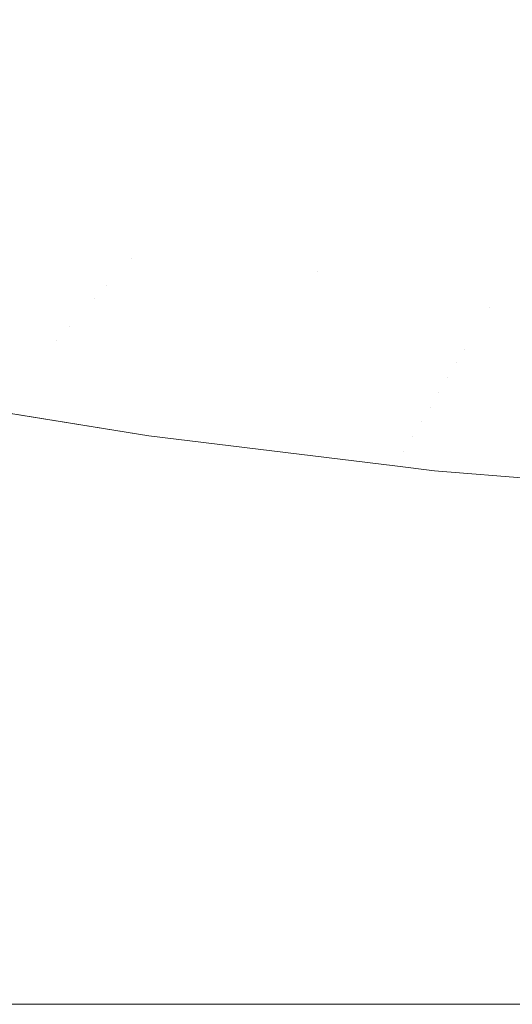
# Model space of a CAD drawing. Header units: centimetres. Extents: x -62 to 63, y 4 to 6.
# Tile 147 of 256: x -19.7859 to -19.686, y 4.3002 to 4.5002. Entities that reach past the tile are written whole.
import ezdxf

# ---------------------------------------------------------------- set-up
doc = ezdxf.new("R2010")
doc.units = ezdxf.units.CM
doc.header["$LTSCALE"] = 2.54
doc.layers.add('Lucido design-1', color=7, linetype='Continuous')

# ---------------------------------------------------------------- blocks, each defined once
blk = doc.blocks.new('Gruppo-4-1')
at = {"color": 7, "linetype": 'Continuous', "lineweight": 9}
blk.add_3dface([(-61.85145, 5.90021, -2276.22217), (-61.85145, 4.30021, -2276.22217), (62.97838, 4.30021, -2276.22217), (62.97838, 5.90021, -2276.22217)], dxfattribs=at)
for points, invisible_edges in [([(-19.78134, 4.50474, -2276.98416), (-19.77964, 4.50609, -2276.98217), (-19.75219, 4.50031, -2276.98217), (-19.7537, 4.49891, -2276.98416)], 15), ([(-19.7537, 4.49891, -2276.98416), (-19.75527, 4.49745, -2276.98614), (-19.78311, 4.50333, -2276.98614), (-19.78134, 4.50474, -2276.98416)], 15), ([(-19.72004, 4.49907, -2276.97613), (-19.72118, 4.49782, -2276.97815), (-19.74938, 4.50291, -2276.97815), (-19.74807, 4.50412, -2276.97613)], 15), ([(-19.74807, 4.50412, -2276.97613), (-19.74683, 4.50527, -2276.9741), (-19.71896, 4.50024, -2276.9741), (-19.72004, 4.49907, -2276.97613)], 15), ([(-19.71606, 4.50343, -2276.96801), (-19.71519, 4.50437, -2276.96599), (-19.68693, 4.50011, -2276.96599), (-19.68766, 4.49915, -2276.96801)], 15), ([(-19.68625, 4.50102, -2276.96397), (-19.68693, 4.50011, -2276.96599), (-19.71519, 4.50437, -2276.96599), (-19.71438, 4.50526, -2276.96397)], 15), ([(-19.78496, 4.50185, -2276.9881), (-19.78311, 4.50333, -2276.98614), (-19.75527, 4.49745, -2276.98614), (-19.75692, 4.49593, -2276.9881)], 15), ([(-19.75075, 4.50164, -2276.98016), (-19.74938, 4.50291, -2276.97815), (-19.72118, 4.49782, -2276.97815), (-19.72237, 4.49652, -2276.98016)], 15), ([(-19.71794, 4.50136, -2276.97207), (-19.71697, 4.50242, -2276.97004), (-19.68843, 4.49812, -2276.97004), (-19.68925, 4.49704, -2276.97207)], 15), ([(-19.68766, 4.49915, -2276.96801), (-19.68843, 4.49812, -2276.97004), (-19.71697, 4.50242, -2276.97004), (-19.71606, 4.50343, -2276.96801)], 15), ([(-19.7889, 4.49871, -2276.99195), (-19.78689, 4.50031, -2276.99004), (-19.75863, 4.49435, -2276.99004), (-19.76041, 4.4927, -2276.99195)], 15), ([(-19.75692, 4.49593, -2276.9881), (-19.75863, 4.49435, -2276.99004), (-19.78689, 4.50031, -2276.99004), (-19.78496, 4.50185, -2276.9881)], 15), ([(-19.7537, 4.49891, -2276.98416), (-19.75219, 4.50031, -2276.98217), (-19.72361, 4.49516, -2276.98217), (-19.72492, 4.49373, -2276.98416)], 15), ([(-19.72237, 4.49652, -2276.98016), (-19.72361, 4.49516, -2276.98217), (-19.75219, 4.50031, -2276.98217), (-19.75075, 4.50164, -2276.98016)], 15), ([(-19.72004, 4.49907, -2276.97613), (-19.71896, 4.50024, -2276.9741), (-19.69011, 4.4959, -2276.9741), (-19.69102, 4.49469, -2276.97613)], 15), ([(-19.68925, 4.49704, -2276.97207), (-19.69011, 4.4959, -2276.9741), (-19.71896, 4.50024, -2276.9741), (-19.71794, 4.50136, -2276.97207)], 15), ([(-19.68766, 4.49915, -2276.96801), (-19.68693, 4.50011, -2276.96599), (-19.65784, 4.49656, -2276.96599), (-19.65843, 4.49558, -2276.96801)], 15), ([(-19.65729, 4.49749, -2276.96397), (-19.65784, 4.49656, -2276.96599), (-19.68693, 4.50011, -2276.96599), (-19.68625, 4.50102, -2276.96397)], 15), ([(-19.68625, 4.50102, -2276.96397), (-19.68561, 4.50188, -2276.96197), (-19.65677, 4.49836, -2276.96197), (-19.65729, 4.49749, -2276.96397)], 15), ([(-19.76041, 4.4927, -2276.99195), (-19.76226, 4.49098, -2276.99384), (-19.79099, 4.49704, -2276.99384), (-19.7889, 4.49871, -2276.99195)], 15), ([(-19.72492, 4.49373, -2276.98416), (-19.72629, 4.49223, -2276.98614), (-19.75527, 4.49745, -2276.98614), (-19.7537, 4.49891, -2276.98416)], 15), ([(-19.69102, 4.49469, -2276.97613), (-19.69197, 4.49343, -2276.97815), (-19.72118, 4.49782, -2276.97815), (-19.72004, 4.49907, -2276.97613)], 15), ([(-19.68925, 4.49704, -2276.97207), (-19.68843, 4.49812, -2276.97004), (-19.65905, 4.49454, -2276.97004), (-19.65971, 4.49344, -2276.97207)], 15), ([(-19.65843, 4.49558, -2276.96801), (-19.65905, 4.49454, -2276.97004), (-19.68843, 4.49812, -2276.97004), (-19.68766, 4.49915, -2276.96801)], 15), ([(-19.79315, 4.49531, -2276.99569), (-19.79099, 4.49704, -2276.99384), (-19.76226, 4.49098, -2276.99384), (-19.76418, 4.4892, -2276.99569)], 15), ([(-19.75692, 4.49593, -2276.9881), (-19.75527, 4.49745, -2276.98614), (-19.72629, 4.49223, -2276.98614), (-19.72771, 4.49067, -2276.9881)], 15), ([(-19.69297, 4.49209, -2276.98016), (-19.69402, 4.4907, -2276.98217), (-19.72361, 4.49516, -2276.98217), (-19.72237, 4.49652, -2276.98016)], 15), ([(-19.72237, 4.49652, -2276.98016), (-19.72118, 4.49782, -2276.97815), (-19.69197, 4.49343, -2276.97815), (-19.69297, 4.49209, -2276.98016)], 15), ([(-19.65971, 4.49344, -2276.97207), (-19.6604, 4.49227, -2276.9741), (-19.69011, 4.4959, -2276.9741), (-19.68925, 4.49704, -2276.97207)], 15), ([(-19.76418, 4.4892, -2276.99569), (-19.76618, 4.48736, -2276.99751), (-19.7954, 4.49352, -2276.99751), (-19.79315, 4.49531, -2276.99569)], 15), ([(-19.76041, 4.4927, -2276.99195), (-19.75863, 4.49435, -2276.99004), (-19.7292, 4.48904, -2276.99004), (-19.73074, 4.48735, -2276.99195)], 15), ([(-19.72771, 4.49067, -2276.9881), (-19.7292, 4.48904, -2276.99004), (-19.75863, 4.49435, -2276.99004), (-19.75692, 4.49593, -2276.9881)], 15), ([(-19.72492, 4.49373, -2276.98416), (-19.72361, 4.49516, -2276.98217), (-19.69402, 4.4907, -2276.98217), (-19.69513, 4.48924, -2276.98416)], 15), ([(-19.66114, 4.49105, -2276.97613), (-19.66191, 4.48976, -2276.97815), (-19.69197, 4.49343, -2276.97815), (-19.69102, 4.49469, -2276.97613)], 15), ([(-19.69102, 4.49469, -2276.97613), (-19.69011, 4.4959, -2276.9741), (-19.6604, 4.49227, -2276.9741), (-19.66114, 4.49105, -2276.97613)], 15), ([(-19.76824, 4.48545, -2276.99929), (-19.79772, 4.49167, -2276.99929), (-19.7954, 4.49352, -2276.99751), (-19.76618, 4.48736, -2276.99751)], 15), ([(-19.73074, 4.48735, -2276.99195), (-19.73235, 4.48559, -2276.99384), (-19.76226, 4.49098, -2276.99384), (-19.76041, 4.4927, -2276.99195)], 15), ([(-19.72771, 4.49067, -2276.9881), (-19.72629, 4.49223, -2276.98614), (-19.69628, 4.48771, -2276.98614), (-19.69748, 4.48611, -2276.9881)], 15), ([(-19.69513, 4.48924, -2276.98416), (-19.69628, 4.48771, -2276.98614), (-19.72629, 4.49223, -2276.98614), (-19.72492, 4.49373, -2276.98416)], 15), ([(-19.66272, 4.4884, -2276.98016), (-19.66356, 4.48698, -2276.98217), (-19.69402, 4.4907, -2276.98217), (-19.69297, 4.49209, -2276.98016)], 15), ([(-19.69297, 4.49209, -2276.98016), (-19.69197, 4.49343, -2276.97815), (-19.66191, 4.48976, -2276.97815), (-19.66272, 4.4884, -2276.98016)], 15), ([(-19.77037, 4.48348, -2277.00103), (-19.80012, 4.48976, -2277.00103), (-19.79772, 4.49167, -2276.99929), (-19.76824, 4.48545, -2276.99929)], 15), ([(-19.76418, 4.4892, -2276.99569), (-19.76226, 4.49098, -2276.99384), (-19.73235, 4.48559, -2276.99384), (-19.73402, 4.48377, -2276.99569)], 15), ([(-19.69748, 4.48611, -2276.9881), (-19.69873, 4.48445, -2276.99004), (-19.7292, 4.48904, -2276.99004), (-19.72771, 4.49067, -2276.9881)], 15), ([(-19.69513, 4.48924, -2276.98416), (-19.69402, 4.4907, -2276.98217), (-19.66356, 4.48698, -2276.98217), (-19.66445, 4.48549, -2276.98416)], 15), ([(-19.77256, 4.48145, -2277.00273), (-19.8026, 4.48778, -2277.00273), (-19.80012, 4.48976, -2277.00103), (-19.77037, 4.48348, -2277.00103)], 15), ([(-19.73402, 4.48377, -2276.99569), (-19.73575, 4.48188, -2276.99751), (-19.76618, 4.48736, -2276.99751), (-19.76418, 4.4892, -2276.99569)], 15), ([(-19.70003, 4.48272, -2276.99195), (-19.73074, 4.48735, -2276.99195), (-19.7292, 4.48904, -2276.99004), (-19.69873, 4.48445, -2276.99004)], 15), ([(-19.66445, 4.48549, -2276.98416), (-19.66538, 4.48394, -2276.98614), (-19.69628, 4.48771, -2276.98614), (-19.69513, 4.48924, -2276.98416)], 15), ([(-19.77483, 4.47935, -2277.00438), (-19.80515, 4.48575, -2277.00438), (-19.8026, 4.48778, -2277.00273), (-19.77256, 4.48145, -2277.00273)], 15), ([(-19.76618, 4.48736, -2276.99751), (-19.73575, 4.48188, -2276.99751), (-19.73753, 4.47992, -2276.99929), (-19.76824, 4.48545, -2276.99929)], 15), ([(-19.70138, 4.48093, -2276.99384), (-19.73235, 4.48559, -2276.99384), (-19.73074, 4.48735, -2276.99195), (-19.70003, 4.48272, -2276.99195)], 15), ([(-19.66635, 4.48232, -2276.9881), (-19.66736, 4.48063, -2276.99004), (-19.69873, 4.48445, -2276.99004), (-19.69748, 4.48611, -2276.9881)], 15), ([(-19.69748, 4.48611, -2276.9881), (-19.69628, 4.48771, -2276.98614), (-19.66538, 4.48394, -2276.98614), (-19.66635, 4.48232, -2276.9881)], 15), ([(-19.77716, 4.47719, -2277.00597), (-19.80777, 4.48365, -2277.00597), (-19.80515, 4.48575, -2277.00438), (-19.77483, 4.47935, -2277.00438)], 15), ([(-19.76824, 4.48545, -2276.99929), (-19.73753, 4.47992, -2276.99929), (-19.73938, 4.4779, -2277.00103), (-19.77037, 4.48348, -2277.00103)], 15), ([(-19.70279, 4.47906, -2276.99569), (-19.73402, 4.48377, -2276.99569), (-19.73235, 4.48559, -2276.99384), (-19.70138, 4.48093, -2276.99384)], 15), ([(-19.69873, 4.48445, -2276.99004), (-19.66736, 4.48063, -2276.99004), (-19.66841, 4.47887, -2276.99195), (-19.70003, 4.48272, -2276.99195)], 15), ([(-19.77955, 4.47498, -2277.00751), (-19.81047, 4.4815, -2277.00751), (-19.80777, 4.48365, -2277.00597), (-19.77716, 4.47719, -2277.00597)], 15), ([(-19.77037, 4.48348, -2277.00103), (-19.73938, 4.4779, -2277.00103), (-19.74129, 4.47581, -2277.00273), (-19.77256, 4.48145, -2277.00273)], 15), ([(-19.70424, 4.47713, -2276.99751), (-19.73575, 4.48188, -2276.99751), (-19.73402, 4.48377, -2276.99569), (-19.70279, 4.47906, -2276.99569)], 15), ([(-19.70003, 4.48272, -2276.99195), (-19.66841, 4.47887, -2276.99195), (-19.6695, 4.47704, -2276.99384), (-19.70138, 4.48093, -2276.99384)], 15), ([(-19.78201, 4.4727, -2277.00899), (-19.81324, 4.47929, -2277.00899), (-19.81047, 4.4815, -2277.00751), (-19.77955, 4.47498, -2277.00751)], 15), ([(-19.77256, 4.48145, -2277.00273), (-19.74129, 4.47581, -2277.00273), (-19.74325, 4.47366, -2277.00438), (-19.77483, 4.47935, -2277.00438)], 15), ([(-19.70575, 4.47513, -2276.99929), (-19.73753, 4.47992, -2276.99929), (-19.73575, 4.48188, -2276.99751), (-19.70424, 4.47713, -2276.99751)], 15), ([(-19.70138, 4.48093, -2276.99384), (-19.6695, 4.47704, -2276.99384), (-19.67063, 4.47514, -2276.99569), (-19.70279, 4.47906, -2276.99569)], 15), ([(-19.78452, 4.47037, -2277.01041), (-19.81608, 4.47703, -2277.01041), (-19.81324, 4.47929, -2277.00899), (-19.78201, 4.4727, -2277.00899)], 15), ([(-19.77483, 4.47935, -2277.00438), (-19.74325, 4.47366, -2277.00438), (-19.74527, 4.47145, -2277.00597), (-19.77716, 4.47719, -2277.00597)], 15), ([(-19.7073, 4.47307, -2277.00103), (-19.73938, 4.4779, -2277.00103), (-19.73753, 4.47992, -2276.99929), (-19.70575, 4.47513, -2276.99929)], 15), ([(-19.70279, 4.47906, -2276.99569), (-19.67063, 4.47514, -2276.99569), (-19.67181, 4.47317, -2276.99751), (-19.70424, 4.47713, -2276.99751)], 15), ([(-19.7871, 4.46799, -2277.01176), (-19.81898, 4.47471, -2277.01176), (-19.81608, 4.47703, -2277.01041), (-19.78452, 4.47037, -2277.01041)], 15), ([(-19.77716, 4.47719, -2277.00597), (-19.74527, 4.47145, -2277.00597), (-19.74735, 4.46918, -2277.00751), (-19.77955, 4.47498, -2277.00751)], 15), ([(-19.70891, 4.47093, -2277.00273), (-19.74129, 4.47581, -2277.00273), (-19.73938, 4.4779, -2277.00103), (-19.7073, 4.47307, -2277.00103)], 15), ([(-19.70424, 4.47713, -2276.99751), (-19.67181, 4.47317, -2276.99751), (-19.67302, 4.47114, -2276.99929), (-19.70575, 4.47513, -2276.99929)], 15), ([(-19.77955, 4.47498, -2277.00751), (-19.74735, 4.46918, -2277.00751), (-19.74948, 4.46684, -2277.00899), (-19.78201, 4.4727, -2277.00899)], 15), ([(-19.71056, 4.46874, -2277.00438), (-19.74325, 4.47366, -2277.00438), (-19.74129, 4.47581, -2277.00273), (-19.70891, 4.47093, -2277.00273)], 15), ([(-19.70575, 4.47513, -2276.99929), (-19.67302, 4.47114, -2276.99929), (-19.67428, 4.46904, -2277.00103), (-19.7073, 4.47307, -2277.00103)], 15), ([(-19.78201, 4.4727, -2277.00899), (-19.74948, 4.46684, -2277.00899), (-19.75167, 4.46445, -2277.01041), (-19.78452, 4.47037, -2277.01041)], 15), ([(-19.71226, 4.46648, -2277.00597), (-19.74527, 4.47145, -2277.00597), (-19.74325, 4.47366, -2277.00438), (-19.71056, 4.46874, -2277.00438)], 15), ([(-19.7073, 4.47307, -2277.00103), (-19.67428, 4.46904, -2277.00103), (-19.67557, 4.46687, -2277.00273), (-19.70891, 4.47093, -2277.00273)], 15), ([(-19.78452, 4.47037, -2277.01041), (-19.75167, 4.46445, -2277.01041), (-19.7539, 4.46201, -2277.01176), (-19.7871, 4.46799, -2277.01176)], 15), ([(-19.71401, 4.46415, -2277.00751), (-19.74735, 4.46918, -2277.00751), (-19.74527, 4.47145, -2277.00597), (-19.71226, 4.46648, -2277.00597)], 15), ([(-19.70891, 4.47093, -2277.00273), (-19.67557, 4.46687, -2277.00273), (-19.67691, 4.46463, -2277.00438), (-19.71056, 4.46874, -2277.00438)], 15), ([(-19.71581, 4.46177, -2277.00899), (-19.74948, 4.46684, -2277.00899), (-19.74735, 4.46918, -2277.00751), (-19.71401, 4.46415, -2277.00751)], 15), ([(-19.71056, 4.46874, -2277.00438), (-19.67691, 4.46463, -2277.00438), (-19.67828, 4.46233, -2277.00597), (-19.71226, 4.46648, -2277.00597)], 15), ([(-19.7871, 4.46799, -2277.01176), (-19.7539, 4.46201, -2277.01176), (-19.75619, 4.45951, -2277.01304), (-19.78973, 4.46555, -2277.01304)], 15), ([(-19.71765, 4.45933, -2277.01041), (-19.75167, 4.46445, -2277.01041), (-19.74948, 4.46684, -2277.00899), (-19.71581, 4.46177, -2277.00899)], 15), ([(-19.71226, 4.46648, -2277.00597), (-19.67828, 4.46233, -2277.00597), (-19.67969, 4.45997, -2277.00751), (-19.71401, 4.46415, -2277.00751)], 15), ([(-19.78973, 4.46555, -2277.01304), (-19.75619, 4.45951, -2277.01304), (-19.75852, 4.45695, -2277.01424), (-19.79242, 4.46306, -2277.01424)], 15), ([(-19.71953, 4.45683, -2277.01176), (-19.7539, 4.46201, -2277.01176), (-19.75167, 4.46445, -2277.01041), (-19.71765, 4.45933, -2277.01041)], 15), ([(-19.71401, 4.46415, -2277.00751), (-19.67969, 4.45997, -2277.00751), (-19.68114, 4.45754, -2277.00899), (-19.71581, 4.46177, -2277.00899)], 15), ([(-19.79242, 4.46306, -2277.01424), (-19.75852, 4.45695, -2277.01424), (-19.76089, 4.45436, -2277.01538), (-19.79516, 4.46053, -2277.01538)], 15), ([(-19.72145, 4.45427, -2277.01304), (-19.75619, 4.45951, -2277.01304), (-19.7539, 4.46201, -2277.01176), (-19.71953, 4.45683, -2277.01176)], 15), ([(-19.79516, 4.46053, -2277.01538), (-19.76089, 4.45436, -2277.01538), (-19.76331, 4.45171, -2277.01643), (-19.79794, 4.45795, -2277.01643)], 15), ([(-19.71581, 4.46177, -2277.00899), (-19.68114, 4.45754, -2277.00899), (-19.68263, 4.45505, -2277.01041), (-19.71765, 4.45933, -2277.01041)], 15), ([(-19.76826, 4.4463, -2277.01829), (-19.77078, 4.44353, -2277.01909), (-19.84091, 4.45723, -2277.01909), (-19.83763, 4.45984, -2277.01829)], 15), ([(-19.80077, 4.45533, -2277.0174), (-19.76826, 4.4463, -2277.01829), (-19.83763, 4.45984, -2277.01829)], 11), ([(-19.72342, 4.45167, -2277.01424), (-19.75852, 4.45695, -2277.01424), (-19.75619, 4.45951, -2277.01304), (-19.72145, 4.45427, -2277.01304)], 15), ([(-19.71765, 4.45933, -2277.01041), (-19.68263, 4.45505, -2277.01041), (-19.68414, 4.45251, -2277.01176), (-19.71953, 4.45683, -2277.01176)], 15), ([(-19.77333, 4.44074, -2277.01981), (-19.84423, 4.45458, -2277.01981), (-19.84091, 4.45723, -2277.01909), (-19.77078, 4.44353, -2277.01909)], 15), ([(-19.79794, 4.45795, -2277.01643), (-19.76331, 4.45171, -2277.01643), (-19.76576, 4.44902, -2277.0174), (-19.80077, 4.45533, -2277.0174)], 15), ([(-19.72542, 4.44901, -2277.01538), (-19.76089, 4.45436, -2277.01538), (-19.75852, 4.45695, -2277.01424), (-19.72342, 4.45167, -2277.01424)], 15), ([(-19.71953, 4.45683, -2277.01176), (-19.68414, 4.45251, -2277.01176), (-19.6857, 4.44991, -2277.01304), (-19.72145, 4.45427, -2277.01304)], 15), ([(-19.77592, 4.43791, -2277.02043), (-19.84758, 4.45191, -2277.02043), (-19.84423, 4.45458, -2277.01981), (-19.77333, 4.44074, -2277.01981)], 15), ([(-19.80077, 4.45533, -2277.0174), (-19.76576, 4.44902, -2277.0174), (-19.76826, 4.4463, -2277.01829)], 11), ([(-19.76331, 4.45171, -2277.01643), (-19.76089, 4.45436, -2277.01538), (-19.72542, 4.44901, -2277.01538)], 11), ([(-19.72145, 4.45427, -2277.01304), (-19.6857, 4.44991, -2277.01304), (-19.68728, 4.44726, -2277.01424), (-19.72342, 4.45167, -2277.01424)], 15), ([(-19.77852, 4.43506, -2277.02096), (-19.85096, 4.44921, -2277.02096), (-19.84758, 4.45191, -2277.02043), (-19.77592, 4.43791, -2277.02043)], 15), ([(-19.69054, 4.4418, -2277.01643), (-19.6922, 4.43901, -2277.0174), (-19.76576, 4.44902, -2277.0174), (-19.76331, 4.45171, -2277.01643)], 15), ([(-19.72542, 4.44901, -2277.01538), (-19.69054, 4.4418, -2277.01643), (-19.76331, 4.45171, -2277.01643)], 11), ([(-19.72342, 4.45167, -2277.01424), (-19.68728, 4.44726, -2277.01424), (-19.68889, 4.44455, -2277.01538), (-19.72542, 4.44901, -2277.01538)], 15), ([(-19.85437, 4.44649, -2277.02139), (-19.85096, 4.44921, -2277.02096), (-19.77852, 4.43506, -2277.02096)], 11), ([(-19.76826, 4.4463, -2277.01829), (-19.76576, 4.44902, -2277.0174), (-19.6922, 4.43901, -2277.0174), (-19.6939, 4.43617, -2277.01829)], 15), ([(-19.72542, 4.44901, -2277.01538), (-19.68889, 4.44455, -2277.01538), (-19.69054, 4.4418, -2277.01643)], 11), ([(-19.68728, 4.44726, -2277.01424), (-19.6857, 4.44991, -2277.01304), (-19.61185, 4.44397, -2277.01304), (-19.61265, 4.44126, -2277.01424)], 15), ([(-19.85779, 4.44376, -2277.02173), (-19.85437, 4.44649, -2277.02139), (-19.70265, 4.42151, -2277.02139), (-19.70444, 4.41851, -2277.02173)], 15), ([(-19.77852, 4.43506, -2277.02096), (-19.70265, 4.42151, -2277.02139), (-19.85437, 4.44649, -2277.02139)], 11), ([(-19.6939, 4.43617, -2277.01829), (-19.69561, 4.4333, -2277.01909), (-19.77078, 4.44353, -2277.01909), (-19.76826, 4.4463, -2277.01829)], 15), ([(-19.61265, 4.44126, -2277.01424), (-19.61347, 4.43849, -2277.01538), (-19.68889, 4.44455, -2277.01538), (-19.68728, 4.44726, -2277.01424)], 15), ([(-19.6143, 4.43568, -2277.01643), (-19.69054, 4.4418, -2277.01643), (-19.68889, 4.44455, -2277.01538), (-19.61347, 4.43849, -2277.01538)], 15), ([(-19.70444, 4.41851, -2277.02173), (-19.70624, 4.41549, -2277.02197), (-19.86123, 4.44102, -2277.02197), (-19.85779, 4.44376, -2277.02173)], 15), ([(-19.69737, 4.43049, -2277.01975), (-19.77333, 4.44074, -2277.01981), (-19.77078, 4.44353, -2277.01909)], 11), ([(-19.77078, 4.44353, -2277.01909), (-19.69561, 4.4333, -2277.01909), (-19.69737, 4.43049, -2277.01975)], 11), ([(-19.86468, 4.43826, -2277.02212), (-19.86123, 4.44102, -2277.02197), (-19.70624, 4.41549, -2277.02197), (-19.70805, 4.41247, -2277.02212)], 15), ([(-19.77333, 4.44074, -2277.01981), (-19.69737, 4.43049, -2277.01975), (-19.69909, 4.42759, -2277.02038), (-19.77592, 4.43791, -2277.02043)], 15), ([(-19.61514, 4.43281, -2277.0174), (-19.6922, 4.43901, -2277.0174), (-19.69054, 4.4418, -2277.01643), (-19.6143, 4.43568, -2277.01643)], 15), ([(-19.75975, 4.41567, -2277.02217), (-19.81346, 4.42436, -2277.02217), (-19.86468, 4.43826, -2277.02212), (-19.70805, 4.41247, -2277.02212)], 14), ([(-19.616, 4.42991, -2277.01829), (-19.6939, 4.43617, -2277.01829), (-19.6922, 4.43901, -2277.0174), (-19.61514, 4.43281, -2277.0174)], 15), ([(-19.70087, 4.4245, -2277.02096), (-19.77852, 4.43506, -2277.02096), (-19.77592, 4.43791, -2277.02043)], 11), ([(-19.77592, 4.43791, -2277.02043), (-19.69909, 4.42759, -2277.02038), (-19.70087, 4.4245, -2277.02096)], 11), ([(-19.61686, 4.42697, -2277.01909), (-19.69561, 4.4333, -2277.01909), (-19.6939, 4.43617, -2277.01829), (-19.616, 4.42991, -2277.01829)], 15), ([(-19.77852, 4.43506, -2277.02096), (-19.70087, 4.4245, -2277.02096), (-19.70265, 4.42151, -2277.02139)], 11), ([(-19.61774, 4.42399, -2277.01981), (-19.69737, 4.43049, -2277.01975), (-19.69561, 4.4333, -2277.01909)], 11), ([(-19.69561, 4.4333, -2277.01909), (-19.61686, 4.42697, -2277.01909), (-19.61774, 4.42399, -2277.01981)], 11), ([(-19.69909, 4.42759, -2277.02038), (-19.69737, 4.43049, -2277.01975), (-19.61774, 4.42399, -2277.01981)], 11), ([(-19.53626, 4.41758, -2277.02065), (-19.70087, 4.4245, -2277.02096), (-19.69909, 4.42759, -2277.02038)], 11), ([(-19.53626, 4.41879, -2277.02041), (-19.69909, 4.42759, -2277.02038), (-19.61774, 4.42399, -2277.01981)], 11), ([(-19.69909, 4.42759, -2277.02038), (-19.53626, 4.41879, -2277.02041), (-19.53626, 4.41758, -2277.02065)], 9), ([(-19.81346, 4.42436, -2277.02217), (-19.75975, 4.41567, -2277.02217), (-61.85145, 4.30021, -2277.02217)], 10), ([(-19.53626, 4.41326, -2277.02131), (-19.70265, 4.42151, -2277.02139), (-19.70087, 4.4245, -2277.02096)], 11), ([(-19.70087, 4.4245, -2277.02096), (-19.53626, 4.41758, -2277.02065), (-19.53626, 4.41326, -2277.02131)], 9), ([(-19.70444, 4.41851, -2277.02173), (-19.70265, 4.42151, -2277.02139), (-19.53626, 4.41326, -2277.02131), (-19.53626, 4.40893, -2277.02179)], 11), ([(-19.53626, 4.40457, -2277.02207), (-19.70624, 4.41549, -2277.02197), (-19.70444, 4.41851, -2277.02173)], 11), ([(-19.70444, 4.41851, -2277.02173), (-19.53626, 4.40893, -2277.02179), (-19.53626, 4.40457, -2277.02207)], 9), ([(-61.85145, 4.30021, -2277.02217), (-19.75975, 4.41567, -2277.02217), (-19.70984, 4.40958, -2277.02217)], 9), ([(-19.70805, 4.41247, -2277.02212), (-19.70984, 4.40958, -2277.02217), (-19.75975, 4.41567, -2277.02217)], 9), ([(-19.53626, 4.40334, -2277.0221), (-19.70805, 4.41247, -2277.02212), (-19.70624, 4.41549, -2277.02197)], 11), ([(-19.70624, 4.41549, -2277.02197), (-19.53626, 4.40457, -2277.02207), (-19.53626, 4.40334, -2277.0221)], 9), ([(-19.70174, 4.40859, -2277.02217), (-19.70984, 4.40958, -2277.02217), (-19.70805, 4.41247, -2277.02212)], 10), ([(-19.64009, 4.40348, -2277.02217), (-19.70805, 4.41247, -2277.02212), (-19.53626, 4.40334, -2277.0221)], 11), ([(-19.64009, 4.40348, -2277.02217), (-19.70174, 4.40859, -2277.02217), (-19.70805, 4.41247, -2277.02212)], 10), ([(-19.70984, 4.40958, -2277.02217), (-19.70174, 4.40859, -2277.02217), (-61.85145, 4.30021, -2277.02217)], 10), ([(-19.70174, 4.40859, -2277.02217), (-19.64009, 4.40348, -2277.02217), (-61.85145, 4.30021, -2277.02217)], 10), ([(-61.85145, 4.30021, -2277.02217), (-19.64009, 4.40348, -2277.02217), (-19.57579, 4.40068, -2277.02217)], 9), ([(-61.85145, 4.30021, -2277.02217), (-19.57579, 4.40068, -2277.02217), (-19.53626, 4.40021, -2277.02217)], 9), ([(-19.53626, 4.40021, -2277.02217), (20.66318, 4.40021, -2277.02217), (62.97838, 4.30021, -2277.02217), (-61.85145, 4.30021, -2277.02217)], 10), ([(62.97838, 4.29704, -2276.22224), (62.97838, 4.30021, -2276.22217), (-61.85145, 4.30021, -2276.22217), (-61.85145, 4.29704, -2276.22224)], 8), ([(-61.85145, 4.29704, -2277.0221), (-61.85145, 4.30021, -2277.02217), (62.97838, 4.30021, -2277.02217), (62.97838, 4.29704, -2277.0221)], 8)]:
    blk.add_3dface(points, dxfattribs=dict(at, invisible_edges=invisible_edges))
blk = doc.blocks.new('Gruppo-5-1')
at = {"color": 7}
blk.add_blockref('Gruppo-4-1', (0, 0), dxfattribs=at)

msp = doc.modelspace()

# ---------------------------------------------------------------- block references
at = {"layer": 'Lucido design-1', "color": 7}
msp.add_blockref('Gruppo-5-1', (0, 0), dxfattribs=at)

doc.saveas('drawing.dxf')
